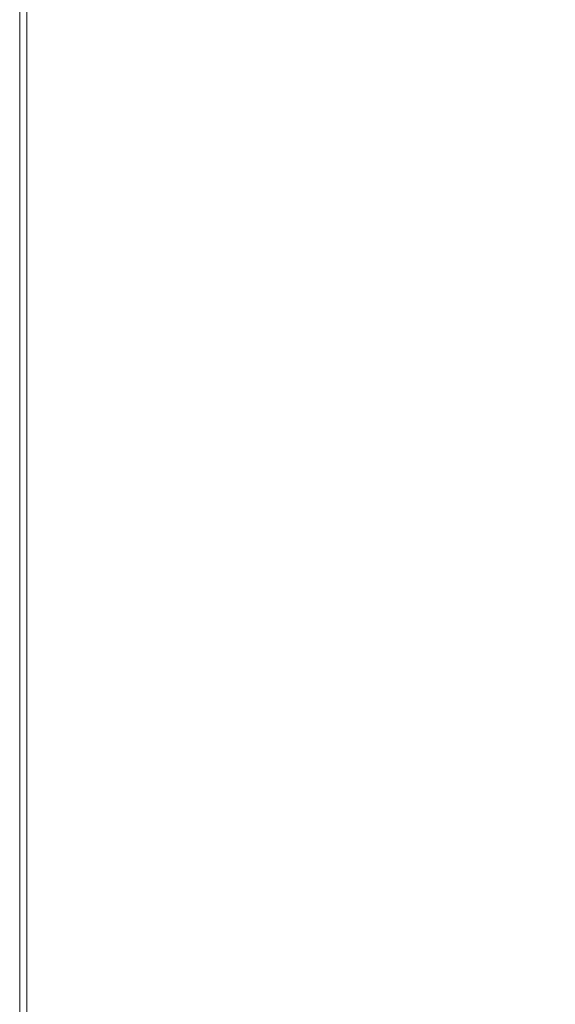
# Model space of a CAD drawing. Header units: millimetres. Extents: x -174 to 174, y -184 to 184.
# Tile 21 of 35: x -174 to -110, y 5 to 123. Entities that reach past the tile are written whole.
import ezdxf

# ---------------------------------------------------------------- set-up
doc = ezdxf.new("R2010")
doc.units = ezdxf.units.MM
doc.header["$LTSCALE"] = 5.08
doc.layers.add('Lighting-LED', color=7, linetype='Continuous', lineweight=5, true_color=0x000000)

# ---------------------------------------------------------------- blocks, each defined once
blk = doc.blocks.new('Group-1')
at = {"layer": 'Lighting-LED', "color": 18, "linetype": 'Continuous', "lineweight": 5}
for points, invisible_edges in [([(-5254.74, -897.55, -460.89), (-5203.67, -861.08, -372.45), (-5256.61, -562.84, -464.14), (-5269.63, -567.85, -486.7)], 14), ([(-5268.77, -567.85, -487.2), (-5255.74, -562.84, -464.64), (-5202.81, -861.08, -372.95), (-5253.87, -897.55, -461.39)], 11), ([(-5256.19, -562.91, -463.42), (-5256.4, -562.86, -463.78), (-5256.61, -562.84, -464.14), (-5203.67, -861.08, -372.45)], 12), ([(-5203.67, -861.08, -372.45), (-5255.79, -563.12, -462.71), (-5255.99, -563, -463.06), (-5256.19, -562.91, -463.42)], 9), ([(-5203.67, -861.08, -372.45), (-5203.69, -599.48, -372.48), (-5255.79, -563.12, -462.71)], 9), ([(-5202.81, -861.08, -372.95), (-5255.74, -562.84, -464.64), (-5255.53, -562.86, -464.28), (-5255.33, -562.91, -463.92)], 9), ([(-5255.33, -562.91, -463.92), (-5255.12, -563, -463.56), (-5254.92, -563.12, -463.21), (-5202.81, -861.08, -372.95)], 12), ([(-5254.92, -563.12, -463.21), (-5202.82, -599.48, -372.98), (-5202.81, -861.08, -372.95)], 10), ([(-5269.63, -567.85, -486.7), (-5269.63, -892.84, -486.7), (-5254.74, -897.55, -460.89)], 10), ([(-5253.87, -897.55, -461.39), (-5268.77, -892.84, -487.2), (-5268.77, -567.85, -487.2)], 9)]:
    blk.add_3dface(points, dxfattribs=dict(at, invisible_edges=invisible_edges))
blk.add_3dface([(-5268.77, -892.84, -487.2), (-5269.63, -892.84, -486.7), (-5269.63, -567.85, -486.7), (-5268.77, -567.85, -487.2)], dxfattribs=at)
at = {"layer": 'Lighting-LED', "color": 0, "flags": 1}
for tag in ['Yoke', '3D_Symbol_Name', 'Weight', 'Weight', 'Wattage', 'Candlepower', 'Body', 'Model_Name', 'Frame_Size', 'Device_Type', 'Beam_Angle', 'Field_Angle', 'Remarks', 'Beam_Angle_2', 'Field_Angle_2', 'Num_Channels', 'FixtureID', 'Frame_Size', 'Base', 'Lens', 'Inst_Type', 'Lamp']:
    blk.add_attdef(tag, (-4365.47, 1246.74), '', height=0.18, dxfattribs=at)

msp = doc.modelspace()

# ---------------------------------------------------------------- block references
at = {"layer": 'Lighting-LED', "color": 7}
msp.add_blockref('Group-1', (5095.47, 730.46), dxfattribs=at)

doc.saveas('drawing.dxf')
